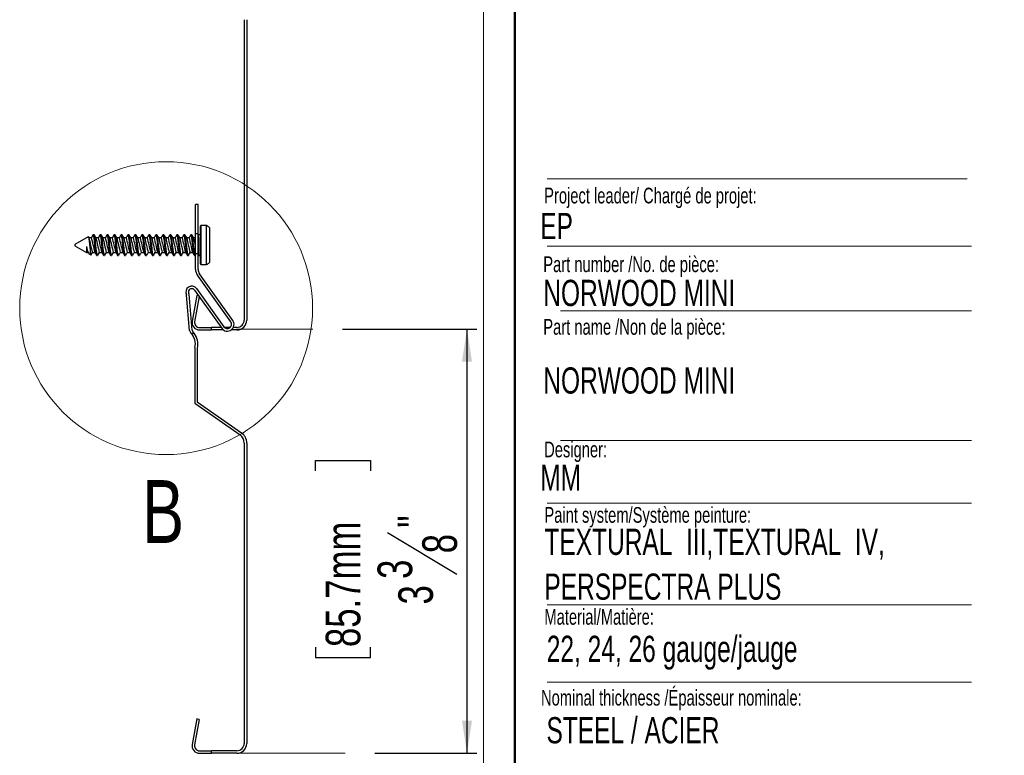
# Model space of a CAD drawing. Header units: inches. Extents: x 0.5 to 19.2, y -4 to 10.7.
# Tile 12 of 13: x 12.4 to 16.3, y 5.5 to 8.4. Entities that reach past the tile are written whole.
import ezdxf

# ---------------------------------------------------------------- set-up
doc = ezdxf.new("R2010")
doc.units = ezdxf.units.IN
doc.header["$MEASUREMENT"] = 0
doc.layers.add('FORMAT', color=7, linetype='Continuous')
doc.styles.add('SLDTEXTSTYLE0', font='TXT', dxfattribs={"width": 0.7})
doc.styles.add('SLDTEXTSTYLE3', font='TXT', dxfattribs={"width": 0.75})
doc.dimstyles.new('SLDDIMSTYLE1', dxfattribs={"dimtxt": 0.137795, "dimasz": 0.13, "dimexe": 0, "dimexo": 0.0625, "dimgap": 0.034449, "dimtad": 1, "dimdec": 6, "dimlfac": 2, "dimrnd": 1e-09, "dimzin": 12, "dimdsep": 46, "dimlunit": 5, "dimtxsty": 'SLDTEXTSTYLE3', "dimsah": 1, "dimcen": 0.09, "dimadec": 0, "dimazin": 3, "dimtfac": 1, "dimtofl": 0, "dimtmove": 0, "dimatfit": 3, "dimfxl": 1, "dimfrac": 2, "dimtolj": 1, "dimtzin": 12, "dimarcsym": 0})

# ---------------------------------------------------------------- blocks, each defined once
blk = doc.blocks.new('SW_NOTE_1')
at = {"layer": 'FORMAT', "color": 0, "char_height": 0.104167, "attachment_point": 1, "style": 'SLDTEXTSTYLE0'}
for s, insert in [('TEXTURAL  III,TEXTURAL  IV,', (0, 0.1343)), ('PERSPECTRA PLUS', (0, -0.044))]:
    blk.add_mtext(s, dxfattribs=dict(at, insert=insert))
blk = doc.blocks.new('_D_3')
at = {"layer": 'FORMAT', "color": 250, "true_color": 0x454545}
for p, q in [((13.69, 7.1503), (14.225, 7.1503)), ((14.1857, 7.1503), (14.1857, 5.4628)), ((13.5826, 6.5862), (13.5826, 6.6282)), ((13.5826, 6.6282), (13.8013, 6.6282)), ((13.8013, 6.6282), (13.8013, 6.5862)), ((13.8697, 6.341), (14.1453, 6.1756)), ((13.5826, 5.8854), (13.5826, 5.8434)), ((13.8013, 5.8434), (13.8013, 5.8854)), ((13.5826, 5.8434), (13.8013, 5.8434)), ((13.8188, 5.4628), (14.225, 5.4628))]:
    blk.add_line(p, q, dxfattribs=at)
for points in [[(14.1857, 7.1503), (14.1657, 7.0203), (14.2057, 7.0203)], [(14.1857, 5.4628), (14.2057, 5.5928), (14.1657, 5.5928)]]:
    blk.add_solid(points, dxfattribs=at)
at = {"layer": 'FORMAT', "color": 250, "true_color": 0x454545, "char_height": 0.1378, "attachment_point": 1, "rotation": 90, "style": 'SLDTEXTSTYLE3'}
for s, insert in [('85.7mm', (13.6237, 5.8854)), ('"', (13.9104, 6.3601)), ('8', (14.008, 6.2583)), ('3', (13.8299, 6.1565)), ('3', (13.9125, 6.0547))]:
    blk.add_mtext(s, dxfattribs=dict(at, insert=insert))

msp = doc.modelspace()

# ---------------------------------------------------------------- linework, layer by layer
at = {"color": 7, "linetype": 'Continuous', "lineweight": 50}
msp.add_line((14.3762516, 10.69394495), (14.3762516, 0.39207317), dxfattribs=at)
at = {"color": 7, "linetype": 'Continuous', "lineweight": 18}
for p, q in [((14.2512516, 10.51707317), (14.2512516, 0.51707317)), ((14.50528094, 7.4796461), (16.19286796, 7.4796461)), ((14.55782728, 7.22283311), (16.19286796, 7.22283311)), ((14.55782728, 6.70729719), (16.19286796, 6.70729719)), ((14.50528094, 6.45740283), (16.19286796, 6.45740283)), ((14.50528094, 6.05316409), (16.19286796, 6.05316409)), ((14.50528094, 5.74531323), (16.19286796, 5.74531323))]:
    msp.add_line(p, q, dxfattribs=at)
at = {"color": 7, "linetype": 'Continuous', "lineweight": 25}
for p, q in [((13.29952029, 8.38116823), (13.29952029, 7.18628635)), ((13.30952029, 8.38116823), (13.30952029, 7.18628635)), ((13.10568661, 7.52925213), (13.10568661, 7.64618136)), ((13.1156866, 7.64618136), (13.10568661, 7.64618136)), ((13.1156866, 7.52925213), (13.1156866, 7.64618136)), ((13.14961076, 7.56177802), (13.12628272, 7.56177802)), ((13.12628272, 7.56177802), (13.12628272, 7.40756332)), ((13.14961076, 7.40756332), (13.14961076, 7.56177802)), ((12.7020755, 7.52567057), (12.69860328, 7.52567057)), ((12.72985326, 7.52567057), (12.72638104, 7.52567057)), ((12.75763105, 7.52567057), (12.75415883, 7.52567057)), ((12.78540881, 7.52567057), (12.78193659, 7.52567057)), ((12.81318661, 7.52567057), (12.80971439, 7.52567057)), ((12.84096437, 7.52567057), (12.83749215, 7.52567057)), ((12.86874216, 7.52567057), (12.86526994, 7.52567057)), ((12.89651992, 7.52567057), (12.8930477, 7.52567057)), ((12.92429772, 7.52567057), (12.9208255, 7.52567057)), ((12.95207548, 7.52567057), (12.94860326, 7.52567057)), ((12.97985327, 7.52567057), (12.97638105, 7.52567057)), ((13.00763105, 7.52567057), (13.00415883, 7.52567057)), ((13.03540883, 7.52567057), (13.03193661, 7.52567057)), ((13.06318661, 7.52567057), (13.05971439, 7.52567057)), ((13.09096438, 7.52567057), (13.08749216, 7.52567057)), ((13.1156866, 7.52925213), (13.10568661, 7.52925213)), ((13.10568661, 7.4505121), (13.10568661, 7.52925213)), ((13.1156866, 7.4505121), (13.1156866, 7.52925213)), ((13.11874216, 7.52567057), (13.1156866, 7.52567057)), ((13.1256866, 7.52567057), (13.11874216, 7.52567057)), ((13.1256866, 7.41017073), (13.1256866, 7.55917061)), ((13.16118661, 7.55407547), (13.16118661, 7.41526587)), ((12.67861193, 7.5177269), (12.62568663, 7.48717072)), ((12.62568663, 7.48717072), (12.62568663, 7.48217062)), ((12.6815772, 7.51358713), (12.67971155, 7.51675832)), ((12.69167508, 7.51367073), (12.68152807, 7.51367073)), ((12.71945284, 7.51367073), (12.70930583, 7.51367073)), ((12.74723064, 7.51367073), (12.73708358, 7.51367073)), ((12.7750084, 7.51367073), (12.76486138, 7.51367073)), ((12.80278619, 7.51367073), (12.79263914, 7.51367073)), ((12.83056395, 7.51367073), (12.82041694, 7.51367073)), ((12.85834175, 7.51367073), (12.84819469, 7.51367073)), ((12.88611951, 7.51367073), (12.87597249, 7.51367073)), ((12.9138973, 7.51367073), (12.90375025, 7.51367073)), ((12.94167506, 7.51367073), (12.93152805, 7.51367073)), ((12.96945286, 7.51367073), (12.9593058, 7.51367073)), ((12.99723063, 7.51367073), (12.9870836, 7.51367073)), ((13.02500841, 7.51367073), (13.01486136, 7.51367073)), ((13.05278619, 7.51367073), (13.04263914, 7.51367073)), ((13.08056397, 7.51367073), (13.07041691, 7.51367073)), ((13.10568661, 7.51367073), (13.09819469, 7.51367073)), ((13.11874216, 7.44367047), (13.11874216, 7.51339647)), ((12.62568663, 7.48217062), (12.67158594, 7.4556706)), ((12.67158594, 7.47955059), (12.67158594, 7.4556706)), ((12.67158594, 7.4556706), (12.67745144, 7.4556706)), ((12.67738837, 7.45577796), (12.6785537, 7.4537971)), ((12.67955506, 7.4520952), (12.68018, 7.45103306)), ((12.68077392, 7.45036602), (12.68918552, 7.44550936)), ((12.69511482, 7.4556706), (12.70522924, 7.4556706)), ((12.71249216, 7.44367047), (12.71596438, 7.44367047)), ((12.72289258, 7.4556706), (12.73300703, 7.4556706)), ((12.74026995, 7.44367047), (12.74374217, 7.44367047)), ((12.75067037, 7.4556706), (12.76078479, 7.4556706)), ((12.76804771, 7.44367047), (12.77151993, 7.44367047)), ((12.77844813, 7.4556706), (12.78856259, 7.4556706)), ((12.79582551, 7.44367047), (12.79929773, 7.44367047)), ((12.80622593, 7.4556706), (12.81634035, 7.4556706)), ((12.82360327, 7.44367047), (12.82707549, 7.44367047)), ((12.83400369, 7.4556706), (12.84411814, 7.4556706)), ((12.85138106, 7.44367047), (12.85485328, 7.44367047)), ((12.86178148, 7.4556706), (12.8718959, 7.4556706)), ((12.87915882, 7.44367047), (12.88263104, 7.44367047)), ((12.88955924, 7.4556706), (12.8996737, 7.4556706)), ((12.90693662, 7.44367047), (12.91040884, 7.44367047)), ((12.91733704, 7.4556706), (12.92745146, 7.4556706)), ((12.93471438, 7.44367047), (12.9381866, 7.44367047)), ((12.9451148, 7.4556706), (12.95522925, 7.4556706)), ((12.96249217, 7.44367047), (12.96596439, 7.44367047)), ((12.97289259, 7.4556706), (12.98300701, 7.4556706)), ((12.99026993, 7.44367047), (12.99374215, 7.44367047)), ((13.00067037, 7.4556706), (13.01078481, 7.4556706)), ((13.01804771, 7.44367047), (13.02151995, 7.44367047)), ((13.02844815, 7.4556706), (13.03856258, 7.4556706)), ((13.04582549, 7.44367047), (13.04929773, 7.44367047)), ((13.05622592, 7.4556706), (13.06634036, 7.4556706)), ((13.07360327, 7.44367047), (13.0770755, 7.44367047)), ((13.0840037, 7.4556706), (13.09411814, 7.4556706)), ((13.10138104, 7.44367047), (13.10485328, 7.44367047)), ((13.10568661, 7.38777763), (13.10568661, 7.4505121)), ((13.10568661, 7.4505121), (13.1156866, 7.4505121)), ((13.11670964, 7.47527736), (13.1156866, 7.48202835)), ((13.1156866, 7.4556706), (13.11670964, 7.4556706)), ((13.1156866, 7.38777763), (13.1156866, 7.4505121)), ((13.11670964, 7.47527736), (13.11670964, 7.4556706)), ((13.11670964, 7.4556706), (13.11874216, 7.44367047)), ((13.11874216, 7.44367047), (13.1256866, 7.44367047)), ((13.12628272, 7.40756332), (13.14961076, 7.40756332)), ((13.24578358, 7.1786542), (13.11299838, 7.36492458)), ((13.25392639, 7.18445891), (13.1211412, 7.37072929)), ((13.09231163, 7.14602887), (13.07976378, 7.28919471)), ((13.102057, 7.30539503), (13.21039121, 7.15342431)), ((13.11019981, 7.31119974), (13.21853403, 7.15922901)), ((13.08234983, 7.14515563), (13.07001298, 7.28591411)), ((13.11022186, 7.28349531), (13.09225474, 7.18159865)), ((13.1198392, 7.28045025), (13.10210282, 7.17986214)), ((13.11873903, 7.28199346), (13.11022186, 7.28349531)), ((13.08675622, 7.13437018), (13.10008773, 7.13437018)), ((13.12148879, 7.15675888), (13.1695116, 7.15675888)), ((13.12148879, 7.14675868), (13.1695116, 7.14675868)), ((13.20801421, 7.15675888), (13.1695116, 7.15675888)), ((13.1695116, 7.14675868), (13.1695116, 7.15675888)), ((13.21724118, 7.14675868), (13.1695116, 7.14675868)), ((13.2436282, 7.15675888), (13.2206894, 7.15675888)), ((13.26999273, 7.14675868), (13.24707643, 7.14675868)), ((13.26999273, 7.15675888), (13.25595361, 7.15675888)), ((13.1026699, 7.07203199), (13.1026699, 6.85549642)), ((13.1126699, 7.07203199), (13.1126699, 6.86070214)), ((13.1026699, 6.85549642), (13.28273196, 6.72941558)), ((13.1126699, 6.86070214), (13.28846772, 6.73760711)), ((13.29952029, 6.69716542), (13.29952029, 5.50228354)), ((13.30952029, 6.69716542), (13.30952029, 5.50228354)), ((13.11022186, 5.5994925), (13.09225474, 5.49759584)), ((13.12006996, 5.59775599), (13.10210282, 5.49585932)), ((13.12006996, 5.59775599), (13.11022186, 5.5994925)), ((13.12148879, 5.47275607), (13.1695116, 5.47275607)), ((13.12148879, 5.46275616), (13.1695116, 5.46275616)), ((13.26999273, 5.47275607), (13.1695116, 5.47275607)), ((13.1695116, 5.46275616), (13.1695116, 5.47275607)), ((13.26999273, 5.46275616), (13.1695116, 5.46275616))]:
    msp.add_line(p, q, dxfattribs=at)
at = {"color": 7, "linetype": 'Continuous', "lineweight": 25, "flags": 128}
for points in [[(12.69768684, 7.52485922), (12.69407977, 7.51874182), (12.69106437, 7.51367073)], [(12.71225423, 7.44409404), (12.71070365, 7.44685369), (12.70908117, 7.45554711), (12.70724504, 7.46908957), (12.70554772, 7.48467067), (12.70388216, 7.49998865), (12.7020755, 7.51339647), (12.70201427, 7.51379393), (12.70039179, 7.52248764), (12.69860328, 7.52567057), (12.69768827, 7.52404229)], [(12.71686604, 7.44527528), (12.71596438, 7.44367047), (12.71417587, 7.44685369), (12.71255339, 7.45554711), (12.71071726, 7.46908957), (12.70901994, 7.48467067), (12.70732262, 7.50025177), (12.70548649, 7.51379393), (12.70386401, 7.52248764), (12.7020755, 7.52567057)], [(12.709355, 7.51358713), (12.70581179, 7.51961008), (12.70226851, 7.52563507)], [(12.72546464, 7.52485922), (12.72185756, 7.51874182), (12.71884217, 7.51367073)], [(12.74003203, 7.44409404), (12.73848141, 7.44685369), (12.73685893, 7.45554711), (12.73502283, 7.46908957), (12.73332548, 7.48467067), (12.73165991, 7.49998865), (12.72985326, 7.51339647), (12.72979206, 7.51379393), (12.72816958, 7.52248764), (12.72638104, 7.52567057), (12.72546603, 7.52404229)], [(12.7446438, 7.44527528), (12.74374217, 7.44367047), (12.74195363, 7.44685369), (12.74033115, 7.45554711), (12.73849505, 7.46908957), (12.73679773, 7.48467067), (12.73510038, 7.50025177), (12.73326428, 7.51379393), (12.7316418, 7.52248764), (12.72985326, 7.52567057)], [(12.73713279, 7.51358713), (12.73358959, 7.51961008), (12.73004627, 7.52563507)], [(12.7532424, 7.52485922), (12.74963532, 7.51874182), (12.74661992, 7.51367073)], [(12.76780979, 7.44409404), (12.76625921, 7.44685369), (12.76463673, 7.45554711), (12.76280059, 7.46908957), (12.76110327, 7.48467067), (12.75943771, 7.49998865), (12.75763105, 7.51339647), (12.75756982, 7.51379393), (12.75594734, 7.52248764), (12.75415883, 7.52567057), (12.75324383, 7.52404229)], [(12.77242159, 7.44527528), (12.77151993, 7.44367047), (12.76973143, 7.44685369), (12.76810895, 7.45554711), (12.76627281, 7.46908957), (12.76457549, 7.48467067), (12.76287818, 7.50025177), (12.76104204, 7.51379393), (12.7594196, 7.52248764), (12.75763105, 7.52567057)], [(12.76491055, 7.51358713), (12.76136734, 7.51961008), (12.75782407, 7.52563507)], [(12.78102019, 7.52485922), (12.77741312, 7.51874182), (12.77439772, 7.51367073)], [(12.79558758, 7.44409404), (12.79403697, 7.44685369), (12.79241449, 7.45554711), (12.79057839, 7.46908957), (12.78888103, 7.48467067), (12.78721547, 7.49998865), (12.78540881, 7.51339647), (12.78534762, 7.51379393), (12.78372514, 7.52248764), (12.78193659, 7.52567057), (12.78102159, 7.52404229)], [(12.80019935, 7.44527528), (12.79929773, 7.44367047), (12.79750919, 7.44685369), (12.79588671, 7.45554711), (12.79405061, 7.46908957), (12.79235329, 7.48467067), (12.79065594, 7.50025177), (12.78881984, 7.51379393), (12.78719736, 7.52248764), (12.78540881, 7.52567057)], [(12.79268835, 7.51358713), (12.78914514, 7.51961008), (12.78560182, 7.52563507)], [(12.80879795, 7.52485922), (12.80519087, 7.51874182), (12.80217548, 7.51367073)], [(12.82336534, 7.44409404), (12.82181476, 7.44685369), (12.82019228, 7.45554711), (12.81835615, 7.46908957), (12.81665883, 7.48467067), (12.81499326, 7.49998865), (12.81318661, 7.51339647), (12.81312538, 7.51379393), (12.8115029, 7.52248764), (12.80971439, 7.52567057), (12.80879938, 7.52404229)], [(12.82797715, 7.44527528), (12.82707549, 7.44367047), (12.82528698, 7.44685369), (12.8236645, 7.45554711), (12.82182837, 7.46908957), (12.82013105, 7.48467067), (12.81843373, 7.50025177), (12.8165976, 7.51379393), (12.81497515, 7.52248764), (12.81318661, 7.52567057)], [(12.82046611, 7.51358713), (12.81692294, 7.51961008), (12.81337962, 7.52563507)], [(12.83657575, 7.52485922), (12.83296867, 7.51874182), (12.82995328, 7.51367073)], [(12.85114314, 7.44409404), (12.84959252, 7.44685369), (12.84797004, 7.45554711), (12.84613394, 7.46908957), (12.84443662, 7.48467067), (12.84277102, 7.49998865), (12.84096437, 7.51339647), (12.84090317, 7.51379393), (12.83928069, 7.52248764), (12.83749215, 7.52567057), (12.83657714, 7.52404229)], [(12.85575491, 7.44527528), (12.85485328, 7.44367047), (12.85306474, 7.44685369), (12.85144226, 7.45554711), (12.84960616, 7.46908957), (12.84790884, 7.48467067), (12.84621149, 7.50025177), (12.84437539, 7.51379393), (12.84275291, 7.52248764), (12.84096437, 7.52567057)], [(12.8482439, 7.51358713), (12.8447007, 7.51961008), (12.84115738, 7.52563507)], [(12.86435351, 7.52485922), (12.86074643, 7.51874182), (12.85773103, 7.51367073)], [(12.8789209, 7.44409404), (12.87737032, 7.44685369), (12.87574784, 7.45554711), (12.8739117, 7.46908957), (12.87221438, 7.48467067), (12.87054882, 7.49998865), (12.86874216, 7.51339647), (12.86868093, 7.51379393), (12.86705845, 7.52248764), (12.86526994, 7.52567057), (12.86435494, 7.52404229)], [(12.8835327, 7.44527528), (12.88263104, 7.44367047), (12.88084254, 7.44685369), (12.87922006, 7.45554711), (12.87738396, 7.46908957), (12.8756866, 7.48467067), (12.87398929, 7.50025177), (12.87215315, 7.51379393), (12.87053071, 7.52248764), (12.86874216, 7.52567057)], [(12.87602166, 7.51358713), (12.87247849, 7.51961008), (12.86893518, 7.52563507)], [(12.8921313, 7.52485922), (12.88852423, 7.51874182), (12.88550883, 7.51367073)], [(12.90669869, 7.44409404), (12.90514808, 7.44685369), (12.9035256, 7.45554711), (12.9016895, 7.46908957), (12.89999218, 7.48467067), (12.89832658, 7.49998865), (12.89651992, 7.51339647), (12.89645873, 7.51379393), (12.89483625, 7.52248764), (12.8930477, 7.52567057), (12.8921327, 7.52404229)], [(12.91131046, 7.44527528), (12.91040884, 7.44367047), (12.9086203, 7.44685369), (12.90699782, 7.45554711), (12.90516172, 7.46908957), (12.9034644, 7.48467067), (12.90176705, 7.50025177), (12.89993095, 7.51379393), (12.89830847, 7.52248764), (12.89651992, 7.52567057)], [(12.90379946, 7.51358713), (12.90025625, 7.51961008), (12.89671293, 7.52563507)], [(12.91990906, 7.52485922), (12.91630198, 7.51874182), (12.91328659, 7.51367073)], [(12.93447645, 7.44409404), (12.93292587, 7.44685369), (12.93130339, 7.45554711), (12.92946726, 7.46908957), (12.92776994, 7.48467067), (12.92610437, 7.49998865), (12.92429772, 7.51339647), (12.92423649, 7.51379393), (12.92261401, 7.52248764), (12.9208255, 7.52567057), (12.91991049, 7.52404229)], [(12.93908826, 7.44527528), (12.9381866, 7.44367047), (12.93639809, 7.44685369), (12.93477561, 7.45554711), (12.93293951, 7.46908957), (12.93124216, 7.48467067), (12.92954484, 7.50025177), (12.92770871, 7.51379393), (12.92608626, 7.52248764), (12.92429772, 7.52567057)], [(12.93157721, 7.51358713), (12.92803405, 7.51961008), (12.92449073, 7.52563507)], [(12.94768686, 7.52485922), (12.94407978, 7.51874182), (12.94106439, 7.51367073)], [(12.96225425, 7.44409404), (12.96070363, 7.44685369), (12.95908115, 7.45554711), (12.95724505, 7.46908957), (12.95554773, 7.48467067), (12.95388213, 7.49998865), (12.95207548, 7.51339647), (12.95201428, 7.51379393), (12.9503918, 7.52248764), (12.94860326, 7.52567057), (12.94768825, 7.52404229)], [(12.96686602, 7.44527528), (12.96596439, 7.44367047), (12.96417585, 7.44685369), (12.96255337, 7.45554711), (12.96071727, 7.46908957), (12.95901995, 7.48467067), (12.9573226, 7.50025177), (12.9554865, 7.51379393), (12.95386402, 7.52248764), (12.95207548, 7.52567057)], [(12.95935501, 7.51358713), (12.9558118, 7.51961008), (12.95226849, 7.52563507)], [(12.97546462, 7.52485922), (12.97185754, 7.51874182), (12.96884214, 7.51367073)], [(12.99003201, 7.44409404), (12.98848143, 7.44685369), (12.98685895, 7.45554711), (12.98502281, 7.46908957), (12.98332549, 7.48467067), (12.98165993, 7.49998865), (12.97985327, 7.51339647), (12.97979204, 7.51379393), (12.9781696, 7.52248764), (12.97638105, 7.52567057), (12.97546605, 7.52404229)], [(12.99464381, 7.44527528), (12.99374215, 7.44367047), (12.99195363, 7.44685369), (12.99033117, 7.45554711), (12.98849507, 7.46908957), (12.98679771, 7.48467067), (12.9851004, 7.50025177), (12.98326426, 7.51379393), (12.98164182, 7.52248764), (12.97985327, 7.52567057)], [(12.98713277, 7.51358713), (12.9835896, 7.51961008), (12.98004628, 7.52563507)], [(13.0032424, 7.52485922), (12.99963534, 7.51874182), (12.99661994, 7.51367073)], [(13.0178098, 7.44409404), (13.01625919, 7.44685369), (13.01463672, 7.45554711), (13.01280061, 7.46908957), (13.01110327, 7.48467067), (13.00943771, 7.49998865), (13.00763105, 7.51339647), (13.00756982, 7.51379393), (13.00594736, 7.52248764), (13.00415883, 7.52567057), (13.00324383, 7.52404229)], [(13.02242159, 7.44527528), (13.02151995, 7.44367047), (13.01973141, 7.44685369), (13.01810894, 7.45554711), (13.01627283, 7.46908957), (13.01457549, 7.48467067), (13.01287816, 7.50025177), (13.01104206, 7.51379393), (13.00941958, 7.52248764), (13.00763105, 7.52567057)], [(13.01491055, 7.51358713), (13.01136736, 7.51961008), (13.00782406, 7.52563507)], [(13.03102017, 7.52485922), (13.02741311, 7.51874182), (13.02439772, 7.51367073)], [(13.04558758, 7.44409404), (13.04403696, 7.44685369), (13.0424145, 7.45554711), (13.04057838, 7.46908957), (13.03888105, 7.48467067), (13.03721548, 7.49998865), (13.03540883, 7.51339647), (13.0353476, 7.51379393), (13.03372513, 7.52248764), (13.03193661, 7.52567057), (13.0310216, 7.52404229)], [(13.05019937, 7.44527528), (13.04929773, 7.44367047), (13.04750918, 7.44685369), (13.04588672, 7.45554711), (13.0440506, 7.46908957), (13.04235327, 7.48467067), (13.04065593, 7.50025177), (13.03881983, 7.51379393), (13.03719735, 7.52248764), (13.03540883, 7.52567057)], [(13.04268832, 7.51358713), (13.03914514, 7.51961008), (13.03560184, 7.52563507)], [(13.05879795, 7.52485922), (13.05519089, 7.51874182), (13.0521755, 7.51367073)], [(13.07336536, 7.44409404), (13.07181474, 7.44685369), (13.07019228, 7.45554711), (13.06835616, 7.46908957), (13.06665883, 7.48467067), (13.06499326, 7.49998865), (13.06318661, 7.51339647), (13.06312537, 7.51379393), (13.06150291, 7.52248764), (13.05971439, 7.52567057), (13.05879938, 7.52404229)], [(13.07797715, 7.44527528), (13.0770755, 7.44367047), (13.07528696, 7.44685369), (13.0736645, 7.45554711), (13.07182838, 7.46908957), (13.07013105, 7.48467067), (13.06843371, 7.50025177), (13.06659761, 7.51379393), (13.06497513, 7.52248764), (13.06318661, 7.52567057)], [(13.0704661, 7.51358713), (13.06692291, 7.51961008), (13.06337962, 7.52563507)], [(13.08657573, 7.52485922), (13.08296867, 7.51874182), (13.07995327, 7.51367073)], [(13.10114313, 7.44409404), (13.09959252, 7.44685369), (13.09797006, 7.45554711), (13.09613394, 7.46908957), (13.0944366, 7.48467067), (13.09277104, 7.49998865), (13.09096438, 7.51339647), (13.09090315, 7.51379393), (13.08928069, 7.52248764), (13.08749216, 7.52567057), (13.08657716, 7.52404229)], [(13.10575492, 7.44527528), (13.10485328, 7.44367047), (13.10306474, 7.44685369), (13.10144228, 7.45554711), (13.09960616, 7.46908957), (13.09790882, 7.48467067), (13.09621149, 7.50025177), (13.09437539, 7.51379393), (13.09275291, 7.52248764), (13.09096438, 7.52567057)], [(13.09824388, 7.51358713), (13.09470069, 7.51961008), (13.09115739, 7.52563507)], [(12.67903359, 7.51756791), (12.67930426, 7.51779437), (12.68039882, 7.51501066), (12.68143508, 7.50886247), (12.68259234, 7.49959735), (12.68370736, 7.48835489), (12.68473831, 7.47651258), (12.68588218, 7.4649234), (12.68701414, 7.45514173), (12.68804545, 7.44848783), (12.68917401, 7.44552168), (12.68992757, 7.44639932)], [(12.6890896, 7.44445807), (12.69269506, 7.45057282), (12.69572553, 7.4556706)], [(12.70516613, 7.45577796), (12.70871084, 7.44975296), (12.7122557, 7.44372415)], [(12.7168674, 7.44445807), (12.72047282, 7.45057282), (12.72350329, 7.4556706)], [(12.73294393, 7.45577796), (12.73648864, 7.44975296), (12.74003349, 7.44372415)], [(12.74464515, 7.44445807), (12.74825062, 7.45057282), (12.75128108, 7.4556706)], [(12.76072169, 7.45577796), (12.7642664, 7.44975296), (12.76781125, 7.44372415)], [(12.77242295, 7.44445807), (12.77602838, 7.45057282), (12.77905884, 7.4556706)], [(12.78849948, 7.45577796), (12.79204419, 7.44975296), (12.79558905, 7.44372415)], [(12.80020071, 7.44445807), (12.80380617, 7.45057282), (12.80683664, 7.4556706)], [(12.81627724, 7.45577796), (12.81982195, 7.44975296), (12.82336681, 7.44372415)], [(12.8279785, 7.44445807), (12.83158393, 7.45057282), (12.8346144, 7.4556706)], [(12.84405504, 7.45577796), (12.84759975, 7.44975296), (12.8511446, 7.44372415)], [(12.85575626, 7.44445807), (12.85936173, 7.45057282), (12.86239219, 7.4556706)], [(12.8718328, 7.45577796), (12.87537751, 7.44975296), (12.87892236, 7.44372415)], [(12.88353406, 7.44445807), (12.88713949, 7.45057282), (12.89016995, 7.4556706)], [(12.89961059, 7.45577796), (12.9031553, 7.44975296), (12.90670016, 7.44372415)], [(12.91131182, 7.44445807), (12.91491728, 7.45057282), (12.91794775, 7.4556706)], [(12.92738835, 7.45577796), (12.93093306, 7.44975296), (12.93447792, 7.44372415)], [(12.93908961, 7.44445807), (12.94269504, 7.45057282), (12.94572551, 7.4556706)], [(12.95516615, 7.45577796), (12.95871086, 7.44975296), (12.96225571, 7.44372415)], [(12.96686737, 7.44445807), (12.97047284, 7.45057282), (12.9735033, 7.4556706)], [(12.98294391, 7.45577796), (12.98648862, 7.44975296), (12.99003347, 7.44372415)], [(12.99464517, 7.44445807), (12.99825062, 7.45057282), (13.00128106, 7.4556706)], [(13.0107217, 7.45577796), (13.01426641, 7.44975296), (13.01781127, 7.44372415)], [(13.02242295, 7.44445807), (13.02602839, 7.45057282), (13.02905884, 7.4556706)], [(13.03849948, 7.45577796), (13.04204419, 7.44975296), (13.04558905, 7.44372415)], [(13.05020072, 7.44445807), (13.05380617, 7.45057282), (13.05683662, 7.4556706)], [(13.06627726, 7.45577796), (13.06982197, 7.44975296), (13.07336682, 7.44372415)], [(13.0779785, 7.44445807), (13.08158395, 7.45057282), (13.0846144, 7.4556706)], [(13.09405504, 7.45577796), (13.09759975, 7.44975296), (13.1011446, 7.44372415)]]:
    msp.add_lwpolyline(points, dxfattribs=at)
at = {"color": 7, "linetype": 'Continuous', "lineweight": 18}
msp.add_circle((12.98865718, 7.23365896), 0.58256019, dxfattribs=at)
at = {"color": 7, "linetype": 'Continuous', "lineweight": 25}
for centre, radius, start, end in [((13.13168661, 7.55917061), 0.006, 154.24351028, 180), ((13.13343661, 7.52492061), 0.04025, 46.41412504, 66.30660315), ((13.08263236, 7.51000021), 0.03626916, 5.37307251, 24.30613222), ((14.21053141, 7.84399264), 1.56437894, 192.20273713, 194.37265583), ((11.41099267, 7.18157462), 1.32304016, 11.97449071, 14.53727818), ((14.23801263, 7.84392164), 1.56407406, 192.20249126, 194.37283268), ((11.43877043, 7.18157462), 1.32304016, 11.97449071, 14.53727818), ((14.26579043, 7.84392164), 1.56407406, 192.20249126, 194.37283268), ((11.46654823, 7.18157462), 1.32304016, 11.97449071, 14.53727818), ((14.29356819, 7.84392164), 1.56407406, 192.20249126, 194.37283268), ((11.49432599, 7.18157462), 1.32304016, 11.97449071, 14.53727818), ((14.32134598, 7.84392164), 1.56407406, 192.20249126, 194.37283268), ((11.52210378, 7.18157462), 1.32304016, 11.97449071, 14.53727818), ((14.34912374, 7.84392164), 1.56407406, 192.20249126, 194.37283268), ((11.54988154, 7.18157462), 1.32304016, 11.97449071, 14.53727818), ((14.37690154, 7.84392164), 1.56407406, 192.20249126, 194.37283268), ((11.57765934, 7.18157462), 1.32304016, 11.97449071, 14.53727818), ((14.4046793, 7.84392164), 1.56407406, 192.20249126, 194.37283268), ((11.6054384, 7.18157492), 1.32303882, 11.97448941, 14.53727948), ((14.43245709, 7.84392164), 1.56407406, 192.20249126, 194.37283268), ((11.63321489, 7.18157462), 1.32304016, 11.97449071, 14.53727818), ((14.46023485, 7.84392164), 1.56407406, 192.20249126, 194.37283268), ((11.66099396, 7.18157492), 1.32303882, 11.97448941, 14.53727948), ((14.48801265, 7.84392164), 1.56407406, 192.20249126, 194.37283268), ((11.68877045, 7.18157462), 1.32304016, 11.97449071, 14.53727818), ((14.51593718, 7.84395678), 1.56422494, 192.20261312, 194.37274533), ((11.71654734, 7.18157441), 1.32304107, 11.97449159, 14.5372773), ((14.5437158, 7.84395698), 1.56422581, 192.20261372, 194.37274473), ((11.74432512, 7.18157441), 1.32304107, 11.97449159, 14.5372773), ((14.57149358, 7.84395698), 1.56422581, 192.20261372, 194.37274473), ((11.77210378, 7.18157462), 1.32304016, 11.97449071, 14.53727818), ((14.59927136, 7.84395698), 1.56422581, 192.20261372, 194.37274473), ((11.79988156, 7.18157462), 1.32304016, 11.97449071, 14.53727818), ((12.96991272, 7.46718469), 0.13630049, 5.03808269, 19.78780614), ((10.6385261, 7.62652844), 2.48279491, 356.5073967, 357.38833453), ((12.73900385, 7.48396116), 0.06756203, 183.74303118, 204.37863592), ((12.74751269, 7.48789014), 0.07638336, 186.2680556, 209.2664472), ((13.13168661, 7.41017061), 0.006, 180, 205.75648972), ((13.13343661, 7.44442061), 0.04025, 293.69339685, 313.58587496), ((13.14505669, 7.38777775), 0.03937008, 180, 215.48366788), ((13.14505669, 7.38777775), 0.02937008, 180, 215.48366788), ((13.09083659, 7.29739632), 0.02377954, 35.48366788, 208.87271743), ((13.09083659, 7.29739632), 0.01377954, 35.48366788, 216.52775787), ((13.12148879, 7.17644386), 0.02968504, 170, 270), ((13.12148879, 7.17644386), 0.01968504, 170, 270), ((13.2321588, 7.16894168), 0.02673228, 215.48366788, 35.48366788), ((13.2321588, 7.16894168), 0.01673228, 215.48366788, 35.48366788), ((13.26999273, 7.18628638), 0.03952756, 270, 0), ((13.26999273, 7.18628638), 0.02952756, 270, 0), ((13.10195969, 7.14687448), 0.01968504, 185.00892513, 219.43587505), ((13.10195969, 7.14687448), 0.01968504, 219.43587505, 224.51451148), ((13.04539434, 7.0912597), 0.05964114, 345.97238548, 44.51451148), ((13.10195969, 7.14687448), 0.00968504, 185.00892513, 224.51451148), ((13.04539434, 7.0912597), 0.06964114, 38.24597355, 44.51451148), ((13.04539434, 7.0912597), 0.06964114, 345.97238548, 38.24597355), ((13.12235493, 7.07203187), 0.01968504, 165.97238548, 180), ((13.12235493, 7.07203187), 0.00968504, 165.97238548, 180), ((13.26015021, 6.69716554), 0.03937008, 0, 55), ((13.26015021, 6.69716554), 0.04937008, 0, 55), ((13.12148879, 5.49244113), 0.02968504, 170, 270), ((13.12148879, 5.49244113), 0.01968504, 170, 270), ((13.26999273, 5.50228365), 0.02952756, 270, 0), ((13.26999273, 5.50228365), 0.03952756, 270, 0)]:
    msp.add_arc(centre, radius, start, end, dxfattribs=at)
at = {"layer": 'FORMAT', "color": 250, "lineweight": 18, "true_color": 0x454545}
for p, q in [((14.50528094, 7.74778908), (16.17565424, 7.74778908)), ((13.26999273, 7.15025609), (13.57193762, 7.15025609)), ((13.26999273, 5.46275609), (13.70065582, 5.46275609))]:
    msp.add_line(p, q, dxfattribs=at)

# ---------------------------------------------------------------- block references
at = {"layer": 'FORMAT'}
msp.add_blockref('SW_NOTE_1', (14.4936793, 6.22195149), dxfattribs=at)

# ---------------------------------------------------------------- texts
at = {"color": 7, "linetype": 'Continuous', "lineweight": 0, "attachment_point": 1, "style": 'SLDTEXTSTYLE0'}
for s, insert, char_height in [('Project leader/ Chargé de projet:', (14.49277361, 7.71280373), 0.0625), ('EP', (14.47701034, 7.61261449), 0.104166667), ('Part number /No. de pièce:', (14.48926382, 7.43950417), 0.0625), ('NORWOOD MINI', (14.48926382, 7.34629318), 0.1041666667), ('Designer:', (14.49277361, 6.70270676), 0.0625), ('MM', (14.47701034, 6.6115619), 0.104166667), ('Paint system/Système peinture:', (14.4936793, 6.44233934), 0.0625), ('Nominal thickness /Épaisseur nominale:', (14.48027845, 5.71521348), 0.0625), ('STEEL / ACIER', (14.50193609, 5.60657576), 0.1041666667)]:
    msp.add_mtext(s, dxfattribs=dict(at, insert=insert, char_height=char_height))
at = {"color": 7, "linetype": 'Continuous', "lineweight": 18, "insert": (12.89304641, 6.54961054), "char_height": 0.25, "attachment_point": 1, "style": 'SLDTEXTSTYLE3'}
msp.add_mtext('B', dxfattribs=at)
at = {"layer": 'FORMAT', "attachment_point": 1, "style": 'SLDTEXTSTYLE0'}
for s, insert, char_height in [('Part name /Non de la pièce:', (14.48926382, 7.1904184), 0.0625), ('NORWOOD MINI', (14.48926382, 6.99806775), 0.1041666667), ('Material/Matière:', (14.4936793, 6.0368173), 0.0625), ('22, 24, 26 gauge/jauge', (14.503118, 5.93042578), 0.1041666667)]:
    msp.add_mtext(s, dxfattribs=dict(at, insert=insert, char_height=char_height))

# ---------------------------------------------------------------- dimensions: what is measured, and where the dimension line sits
at = {"layer": 'FORMAT', "color": 250, "true_color": 0x454545}
dim = msp.add_linear_dim(base=(14.18566202, 5.46275609), p1=(13.57193762, 7.15025609), p2=(13.70065582, 5.46275609), angle=90, dimstyle='SLDDIMSTYLE1', dxfattribs=at)
dim.commit()
dim.dimension.update_dxf_attribs({"geometry": '_D_3', "text_midpoint": (14.18566202, 6.23581779), "dimtype": 160})

doc.saveas('drawing.dxf')
